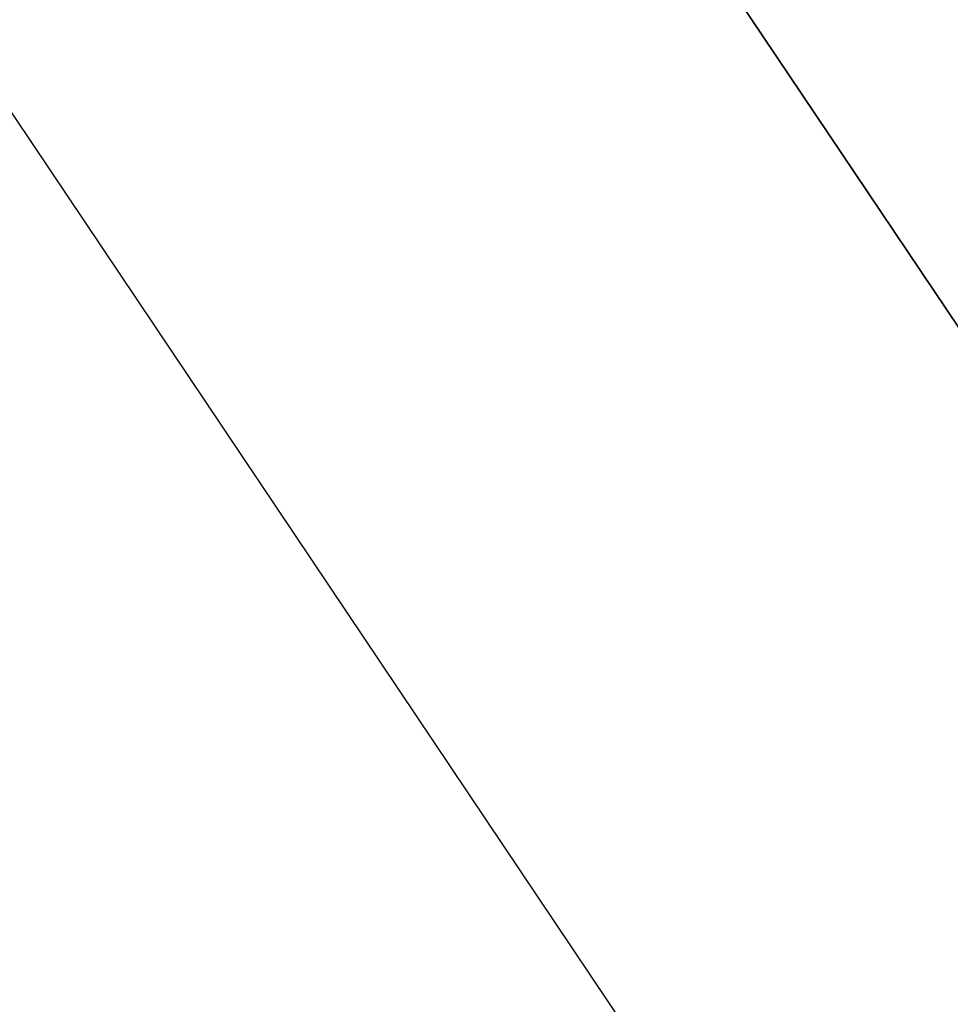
# Model space of a CAD drawing. Extents: x 0 to 457, y -4 to 453.
# Tile 186 of 256: x 129.3086 to 129.3374, y 127.5939 to 127.6244. Entities that reach past the tile are written whole.
import ezdxf

# ---------------------------------------------------------------- set-up
doc = ezdxf.new("R2010")
doc.units = 0
doc.layers.get('0').update_dxf_attribs({"color": 13, "linetype": 'CONTINUOUS'})

# ---------------------------------------------------------------- blocks, each defined once
blk = doc.blocks.new('GROUP_16')
blk.add_line((52.142376, 58.295452, 74.258784), (46.969919, 60.832763, 74.258784))
blk = doc.blocks.new('GROUP_17')
blk.add_line((26.993382, 40.823467, 15), (32.153616, 38.292152, 15))
blk.add_polyline3d([(39.686103, 29.739223, 10), (36.482867, 34.511523, 10), (32.153616, 38.292152, 10), (26.993382, 40.823467, 10), (21.353827, 41.932963, 10), (15.619276, 41.545029, 10), (10.180529, 39.686103, 10), (7.794379, 38.084485, 10), (5.408229, 36.482867, 10), (1.6276, 32.153616, 10), (-0.903715, 26.993382, 10), (-2.013211, 21.353827, 10), (-1.625277, 15.619276, 10), (0.233649, 10.180529, 10)])
blk = doc.blocks.new('GROUP_7')
for name, p in [('GROUP_16', (0, 0, 40)), ('GROUP_17', (19.959876, 19.959876, 25))]:
    blk.add_blockref(name, p)
blk = doc.blocks.new('COMPONENT_9')
at = {"xscale": 0.4000000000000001, "yscale": 0.4000000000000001, "zscale": 0.4000000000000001}
blk.add_blockref('GROUP_7', (84.478492, 84.054273, 46.93731), dxfattribs=at)
blk = doc.blocks.new('GROUP_2')
at = {"rotation": 150}
blk.add_blockref('COMPONENT_9', (236.548999, 151.905576, 200), dxfattribs=at)

msp = doc.modelspace()

# ---------------------------------------------------------------- block references
msp.add_blockref('GROUP_2', (36.686424, 17.498938, -0.189035))

doc.saveas('drawing.dxf')
